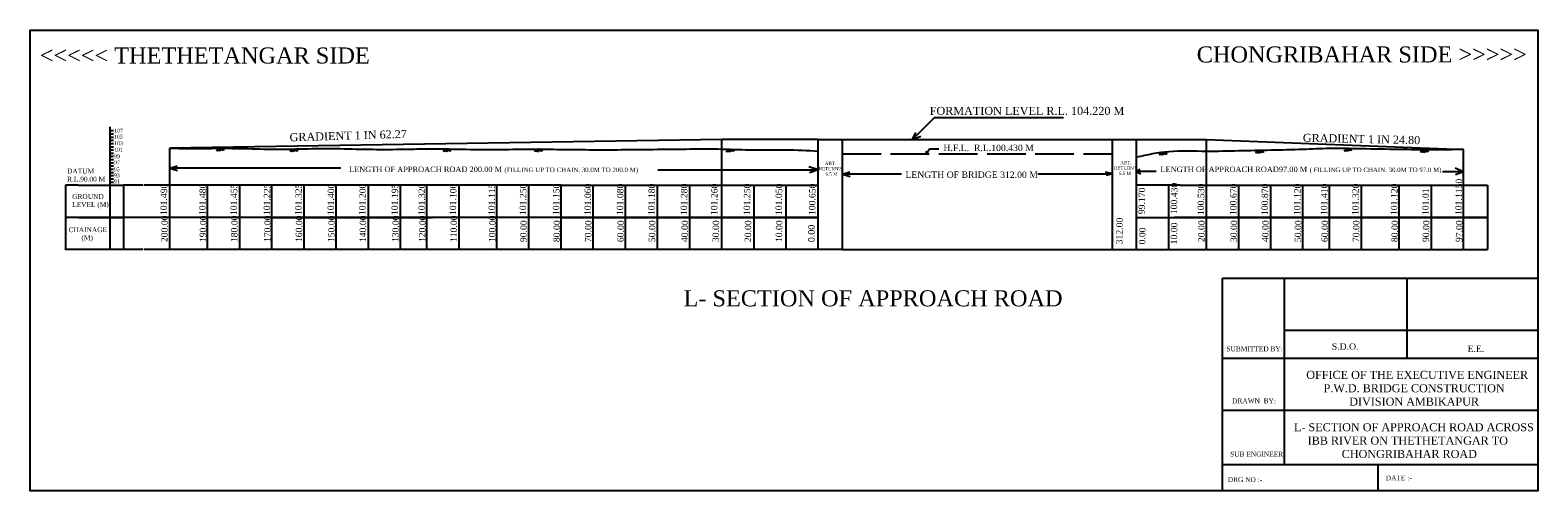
# Model space of a CAD drawing. Header units: inches. Extents: x 315 to 4734, y -272 to -69.
import ezdxf

# ---------------------------------------------------------------- set-up
doc = ezdxf.new("R2010")
doc.units = ezdxf.units.IN
doc.header["$MEASUREMENT"] = 0
doc.linetypes.add('ACAD_ISO02W100', pattern=[15, 12, -3])

msp = doc.modelspace()

# ---------------------------------------------------------------- linework, layer by layer
for p, q in [((595.87, -96.69), (589.17, -103.44)), ((636.17, -96.69), (595.87, -96.69)), ((339.64, -107.66), (339.64, -99.53)), ((339.64, -100.66), (340.64, -100.66)), ((339.64, -101.66), (340.64, -101.66)), ((339.64, -102.66), (340.64, -102.66)), ((339.64, -102.66), (340.64, -102.66)), ((589.17, -103.44), (590.17, -101.25)), ((589.17, -103.44), (591.78, -102.36)), ((339.64, -103.66), (340.64, -103.66)), ((339.64, -104.66), (340.64, -104.66)), ((339.64, -104.66), (340.64, -104.66)), ((339.64, -105.66), (340.64, -105.66)), ((339.64, -106.66), (340.64, -106.66)), ((339.64, -106.66), (340.64, -106.66)), ((339.64, -117.66), (339.64, -107.66)), ((339.64, -107.66), (340.64, -107.66)), ((567.36, -106.8), (567.36, -105.39)), ((567.36, -117.66), (567.36, -106.8)), ((593.43, -107.91), (594.4, -106.33)), ((593.43, -107.91), (593.53, -107.08)), ((593.43, -107.91), (594.18, -107.5)), ((594.4, -106.33), (597.32, -106.33)), ((651.35, -106.8), (651.35, -105.39)), ((651.36, -107.52), (651.35, -106.8)), ((651.36, -137.66), (651.36, -107.52)), ((658.86, -113.4), (658.86, -105.39)), ((658.86, -137.66), (658.86, -106.8)), ((339.64, -108.66), (340.64, -108.66)), ((339.64, -108.66), (340.64, -108.66)), ((339.64, -109.66), (340.64, -109.66)), ((339.64, -110.66), (340.64, -110.66)), ((339.64, -110.66), (340.64, -110.66)), ((339.64, -111.66), (340.64, -111.66)), ((358.16, -112.36), (360.47, -111.64)), ((411.39, -112.35), (358.16, -112.36)), ((358.16, -112.36), (360.58, -113.04)), ((559.86, -112.87), (556.86, -111.95)), ((339.64, -112.66), (340.64, -112.66)), ((339.64, -112.66), (340.64, -112.66)), ((339.64, -113.66), (340.64, -113.66)), ((339.64, -115.66), (339.64, -114.66)), ((339.64, -114.66), (340.64, -114.66)), ((339.64, -114.66), (340.64, -114.66)), ((339.64, -116.66), (339.64, -115.66)), ((339.64, -115.66), (340.64, -115.66)), ((339.64, -117.66), (339.64, -116.66)), ((339.64, -116.66), (340.64, -116.66)), ((509.97, -112.87), (559.86, -112.87)), ((559.86, -112.87), (557.07, -113.85)), ((567.36, -114.24), (569.67, -113.52)), ((585.73, -114.24), (567.36, -114.24)), ((567.36, -114.24), (569.78, -114.92)), ((628.16, -114.13), (651.36, -114.13)), ((651.36, -114.13), (649.23, -113.58)), ((651.36, -114.13), (649.36, -114.63)), ((658.86, -113.4), (659.99, -112.68)), ((664.91, -113.4), (658.86, -113.4)), ((658.86, -113.4), (660.1, -114.08)), ((329.64, -117.66), (325.67, -117.66)), ((325.67, -117.66), (325.67, -137.54)), ((329.64, -117.66), (339.64, -117.66)), ((339.64, -127.66), (339.64, -117.66)), ((339.64, -127.66), (339.64, -117.66)), ((339.64, -127.66), (339.64, -117.66)), ((339.64, -127.66), (339.64, -117.66)), ((339.64, -127.66), (339.64, -117.66)), ((358.16, -137.66), (358.16, -117.66)), ((369.9, -137.66), (369.9, -117.66)), ((379.9, -137.66), (379.9, -117.66)), ((389.9, -127.66), (389.9, -117.66)), ((389.9, -127.66), (389.9, -117.66)), ((389.9, -127.66), (389.9, -117.66)), ((389.9, -137.66), (389.9, -117.66)), ((399.9, -137.66), (399.9, -117.66)), ((409.9, -137.66), (409.9, -117.66)), ((419.9, -127.66), (419.9, -117.66)), ((419.9, -127.66), (419.9, -117.66)), ((419.9, -127.66), (419.9, -117.66)), ((429.9, -127.66), (429.9, -117.66)), ((429.9, -127.66), (429.9, -117.66)), ((429.9, -127.66), (429.9, -117.66)), ((438.11, -137.66), (438.11, -117.66)), ((448.11, -137.66), (448.11, -117.66)), ((479.86, -117.66), (455.26, -117.66)), ((459.86, -137.66), (459.86, -117.66)), ((469.86, -137.66), (469.86, -117.66)), ((479.86, -127.66), (479.86, -117.66)), ((479.86, -117.66), (489.86, -117.66)), ((479.86, -127.66), (479.86, -117.66)), ((479.86, -127.66), (479.86, -117.66)), ((479.86, -137.66), (479.86, -117.66)), ((489.86, -117.66), (499.86, -117.66)), ((489.86, -137.66), (489.86, -117.66)), ((499.86, -117.66), (509.86, -117.66)), ((499.86, -137.66), (499.86, -117.66)), ((509.86, -127.66), (509.86, -117.66)), ((509.86, -117.66), (519.86, -117.66)), ((509.86, -127.66), (509.86, -117.66)), ((509.86, -127.66), (509.86, -117.66)), ((519.86, -127.66), (519.86, -117.66)), ((519.86, -117.66), (529.86, -117.66)), ((519.86, -127.66), (519.86, -117.66)), ((519.86, -127.66), (519.86, -117.66)), ((529.86, -127.66), (529.86, -117.66)), ((529.86, -117.66), (539.86, -117.66)), ((529.86, -127.66), (529.86, -117.66)), ((529.86, -127.66), (529.86, -117.66)), ((539.86, -127.66), (539.86, -117.66)), ((539.86, -117.66), (549.86, -117.66)), ((539.86, -127.66), (539.86, -117.66)), ((539.86, -127.66), (539.86, -117.66)), ((549.86, -127.66), (549.86, -117.66)), ((549.86, -117.66), (559.86, -117.66)), ((549.86, -127.66), (549.86, -117.66)), ((559.86, -127.66), (559.86, -117.66)), ((567.36, -127.66), (567.36, -117.66)), ((672.36, -117.66), (658.86, -117.66)), ((668.86, -137.66), (668.86, -117.66)), ((672.36, -117.66), (678.36, -117.66)), ((678.36, -117.66), (687.36, -117.66)), ((678.36, -117.66), (678.36, -117.66)), ((680.61, -137.66), (680.61, -117.66)), ((687.36, -117.66), (697.36, -117.66)), ((690.61, -137.66), (690.61, -117.66)), ((697.36, -117.66), (707.36, -117.66)), ((700.61, -127.66), (700.61, -117.66)), ((700.61, -127.66), (700.61, -117.66)), ((700.61, -127.66), (700.61, -117.66)), ((707.36, -117.66), (717.36, -117.66)), ((710.61, -127.66), (710.61, -117.66)), ((710.61, -127.66), (710.61, -117.66)), ((710.61, -127.66), (710.61, -117.66)), ((717.36, -117.66), (727.36, -117.66)), ((718.82, -137.66), (718.82, -117.66)), ((727.36, -117.66), (737.36, -117.66)), ((728.82, -137.66), (728.82, -117.66)), ((737.36, -117.66), (747.36, -117.66)), ((740.56, -137.66), (740.56, -117.66)), ((742.36, -117.66), (743.86, -117.66)), ((747.36, -117.66), (757.36, -117.66)), ((750.56, -137.66), (750.56, -117.66)), ((757.36, -117.66), (767.36, -117.66)), ((760.56, -127.66), (760.56, -117.66)), ((760.56, -127.66), (760.56, -117.66)), ((760.56, -127.66), (760.56, -117.66)), ((760.56, -137.66), (760.56, -117.66)), ((767.36, -117.66), (767.96, -117.66)), ((567.36, -137.66), (567.36, -125.53)), ((329.64, -127.66), (325.67, -127.66)), ((339.64, -127.66), (329.64, -127.66)), ((329.64, -127.66), (339.64, -127.66)), ((343.74, -127.66), (339.64, -127.66)), ((339.64, -137.66), (339.64, -127.66)), ((339.64, -127.66), (343.74, -127.66)), ((339.64, -137.66), (339.64, -127.66)), ((339.64, -137.66), (339.64, -127.66)), ((339.64, -137.66), (339.64, -127.66)), ((389.9, -127.66), (365.94, -127.66)), ((399.9, -127.66), (389.9, -127.66)), ((389.9, -137.66), (389.9, -127.66)), ((389.9, -127.66), (399.9, -127.66)), ((389.9, -137.66), (389.9, -127.66)), ((389.9, -137.66), (389.9, -127.66)), ((409.9, -127.66), (399.9, -127.66)), ((399.9, -127.66), (409.9, -127.66)), ((419.9, -127.66), (409.9, -127.66)), ((409.9, -127.66), (419.9, -127.66)), ((429.9, -127.66), (419.9, -127.66)), ((419.9, -137.66), (419.9, -127.66)), ((419.9, -127.66), (429.9, -127.66)), ((419.9, -137.66), (419.9, -127.66)), ((419.9, -137.66), (419.9, -127.66)), ((439.9, -127.66), (429.9, -127.66)), ((429.9, -137.66), (429.9, -127.66)), ((429.9, -127.66), (439.9, -127.66)), ((429.9, -137.66), (429.9, -127.66)), ((429.9, -137.66), (429.9, -127.66)), ((479.86, -127.66), (455.9, -127.66)), ((489.86, -127.66), (479.86, -127.66)), ((479.86, -137.66), (479.86, -127.66)), ((479.86, -127.66), (489.86, -127.66)), ((479.86, -137.66), (479.86, -127.66)), ((479.86, -137.66), (479.86, -127.66)), ((499.86, -127.66), (489.86, -127.66)), ((489.86, -127.66), (499.86, -127.66)), ((509.86, -127.66), (499.86, -127.66)), ((499.86, -127.66), (509.86, -127.66)), ((519.86, -127.66), (509.86, -127.66)), ((509.86, -137.66), (509.86, -127.66)), ((509.86, -127.66), (519.86, -127.66)), ((509.86, -137.66), (509.86, -127.66)), ((509.86, -137.66), (509.86, -127.66)), ((529.86, -127.66), (519.86, -127.66)), ((519.86, -137.66), (519.86, -127.66)), ((519.86, -127.66), (529.86, -127.66)), ((519.86, -137.66), (519.86, -127.66)), ((519.86, -137.66), (519.86, -127.66)), ((539.86, -127.66), (529.86, -127.66)), ((529.86, -137.66), (529.86, -127.66)), ((529.86, -127.66), (539.86, -127.66)), ((529.86, -137.66), (529.86, -127.66)), ((529.86, -137.66), (529.86, -127.66)), ((549.86, -127.66), (539.86, -127.66)), ((539.86, -137.66), (539.86, -127.66)), ((539.86, -127.66), (549.86, -127.66)), ((539.86, -137.66), (539.86, -127.66)), ((539.86, -137.66), (539.86, -127.66)), ((559.86, -127.66), (549.86, -127.66)), ((549.86, -137.66), (549.86, -127.66)), ((549.86, -127.66), (559.86, -127.66)), ((549.86, -137.66), (549.86, -127.66)), ((559.86, -137.66), (559.86, -127.66)), ((658.86, -127.66), (672.36, -127.66)), ((680.61, -127.66), (670.61, -127.66)), ((670.61, -127.66), (680.61, -127.66)), ((672.36, -127.66), (697.36, -127.66)), ((690.61, -127.66), (680.61, -127.66)), ((680.61, -127.66), (690.61, -127.66)), ((700.61, -127.66), (690.61, -127.66)), ((690.61, -127.66), (700.61, -127.66)), ((697.36, -127.66), (697.36, -127.66)), ((697.36, -127.66), (767.36, -127.66)), ((710.61, -127.66), (700.61, -127.66)), ((700.61, -137.66), (700.61, -127.66)), ((700.61, -127.66), (710.61, -127.66)), ((700.61, -137.66), (700.61, -127.66)), ((700.61, -137.66), (700.61, -127.66)), ((707.36, -127.66), (707.36, -127.66)), ((720.61, -127.66), (710.61, -127.66)), ((710.61, -137.66), (710.61, -127.66)), ((710.61, -127.66), (720.61, -127.66)), ((710.61, -137.66), (710.61, -127.66)), ((710.61, -137.66), (710.61, -127.66)), ((717.36, -127.66), (717.36, -127.66)), ((727.36, -127.66), (727.36, -127.66)), ((760.56, -127.66), (736.6, -127.66)), ((737.36, -127.66), (737.36, -127.66)), ((747.36, -127.66), (747.36, -127.66)), ((757.36, -127.66), (757.36, -127.66)), ((767.96, -127.66), (760.56, -127.66)), ((760.56, -137.66), (760.56, -127.66)), ((760.56, -127.66), (767.96, -127.66)), ((760.56, -137.66), (760.56, -127.66)), ((760.56, -137.66), (760.56, -127.66)), ((767.36, -127.66), (767.36, -127.66)), ((767.36, -127.66), (767.36, -127.66)), ((767.36, -127.66), (767.96, -127.66)), ((325.67, -137.66), (325.67, -137.54)), ((329.64, -137.66), (325.67, -137.66)), ((339.64, -137.66), (329.64, -137.66)), ((343.74, -137.66), (339.64, -137.66)), ((459.86, -137.66), (455.9, -137.66)), ((469.86, -137.66), (459.86, -137.66)), ((479.86, -137.66), (469.86, -137.66)), ((469.86, -137.66), (469.86, -137.66)), ((489.86, -137.66), (479.86, -137.66)), ((489.86, -137.66), (479.86, -137.66)), ((499.86, -137.66), (489.86, -137.66)), ((499.86, -137.66), (489.86, -137.66)), ((509.86, -137.66), (499.86, -137.66)), ((509.86, -137.66), (499.86, -137.66)), ((519.86, -137.66), (509.86, -137.66)), ((529.86, -137.66), (519.86, -137.66)), ((539.86, -137.66), (529.86, -137.66)), ((549.86, -137.66), (539.86, -137.66)), ((559.86, -137.66), (549.86, -137.66)), ((559.86, -137.66), (549.86, -137.66)), ((567.36, -137.66), (559.86, -137.66)), ((567.36, -137.66), (672.36, -137.66)), ((567.36, -137.66), (651.36, -137.66)), ((651.36, -137.66), (658.86, -137.66)), ((658.86, -137.66), (663.86, -137.66)), ((663.86, -137.66), (668.86, -137.66)), ((668.86, -137.66), (673.86, -137.66)), ((672.36, -137.66), (678.36, -137.66)), ((672.36, -137.66), (679.86, -137.66)), ((673.86, -137.66), (678.36, -137.66)), ((678.36, -137.66), (687.36, -137.66)), ((678.36, -137.66), (682.86, -137.66)), ((682.86, -137.66), (687.36, -137.66)), ((687.36, -137.66), (697.36, -137.66)), ((687.36, -137.66), (692.36, -137.66)), ((697.36, -137.66), (707.36, -137.66)), ((706.36, -137.66), (767.36, -137.66)), ((706.36, -137.66), (767.36, -137.66)), ((706.36, -137.66), (727.36, -137.66)), ((707.36, -137.66), (717.36, -137.66)), ((717.36, -137.66), (727.36, -137.66)), ((727.36, -137.66), (737.36, -137.66)), ((737.36, -137.66), (747.36, -137.66)), ((747.36, -137.66), (757.36, -137.66)), ((757.36, -137.66), (767.36, -137.66)), ((767.36, -137.66), (767.96, -137.66)), ((704.81, -146.64), (704.81, -204.58)), ((742.9, -146.64), (742.9, -171.53)), ((704.81, -162.74), (783.66, -162.74)), ((685.59, -171.53), (783.66, -171.53)), ((742.9, -174.15), (742.9, -174.15)), ((685.59, -187.69), (783.66, -187.69)), ((685.59, -212.83), (685.59, -204.58)), ((685.59, -204.58), (783.66, -204.59)), ((733.85, -204.58), (733.85, -212.83))]:
    msp.add_line(p, q)
at = {"linetype": 'Continuous'}
for p, q in [((529.86, -103.44), (358.16, -106.17)), ((358.16, -117.66), (358.16, -106.17)), ((559.86, -103.44), (529.86, -103.44)), ((559.86, -103.44), (658.86, -103.44)), ((559.86, -117.66), (559.86, -103.44)), ((559.86, -103.44), (660.98, -103.44)), ((559.86, -117.66), (559.86, -107.01)), ((559.86, -117.66), (559.86, -107.01)), ((567.36, -105.39), (567.36, -103.44)), ((651.35, -105.39), (651.35, -103.44)), ((658.86, -105.39), (658.86, -103.44)), ((658.86, -103.44), (680.61, -103.44)), ((658.86, -117.66), (658.86, -106.8)), ((680.61, -103.44), (760.56, -106.55)), ((680.61, -117.66), (680.61, -103.44)), ((760.56, -117.66), (760.56, -106.55)), ((760.56, -117.66), (760.56, -106.55)), ((760.56, -106.55), (760.56, -106.55)), ((658.86, -117.66), (658.86, -108.93)), ((658.86, -117.66), (658.86, -108.93)), ((658.86, -117.66), (658.86, -110.99)), ((760.56, -113.44), (757.95, -112.4)), ((760.56, -113.44), (754.02, -113.44)), ((760.56, -113.44), (758.06, -114.43)), ((760.56, -117.66), (760.56, -113.44)), ((339.64, -117.66), (343.74, -117.66)), ((343.74, -117.66), (343.74, -137.66)), ((349.64, -117.66), (343.74, -117.66)), ((349.78, -117.66), (349.64, -117.66)), ((432.55, -117.66), (350.02, -117.66)), ((455.26, -117.66), (432.55, -117.66)), ((767.96, -117.66), (767.96, -137.66)), ((349.64, -127.66), (343.74, -127.66)), ((365.94, -127.66), (349.64, -127.66)), ((455.9, -127.66), (432.55, -127.66)), ((736.6, -127.66), (713.25, -127.66)), ((349.64, -137.66), (343.74, -137.66)), ((349.78, -137.66), (349.64, -137.66)), ((432.55, -137.66), (350.02, -137.66)), ((455.9, -137.66), (432.55, -137.66))]:
    msp.add_line(p, q, dxfattribs=at)
at = {"color": 16}
for p, q in [((373.75, -106.17), (372.52, -106.92)), ((374.11, -106.18), (372.91, -106.96)), ((374.43, -106.18), (373.3, -106.92)), ((373.64, -106.97), (374.62, -106.19)), ((373.75, -106.17), (374.14, -106.95)), ((374.11, -106.18), (374.37, -106.8)), ((374.43, -106.18), (374.7, -106.91)), ((374.62, -106.19), (375, -106.87)), ((396.67, -106.38), (395.44, -107.12)), ((397.03, -106.38), (395.83, -107.16)), ((397.35, -106.39), (396.22, -107.13)), ((396.56, -107.17), (397.54, -106.39)), ((396.67, -106.38), (397.06, -107.16)), ((397.03, -106.38), (397.29, -107)), ((397.35, -106.39), (397.62, -107.11)), ((397.54, -106.39), (397.92, -107.07)), ((444.32, -106.37), (443.09, -107.12)), ((444.68, -106.38), (443.48, -107.16)), ((445, -106.38), (443.87, -107.12)), ((444.21, -107.17), (445.19, -106.39)), ((444.32, -106.37), (444.71, -107.15)), ((444.68, -106.38), (444.94, -107)), ((445, -106.38), (445.27, -107.11)), ((445.19, -106.39), (445.57, -107.07)), ((472.72, -106.42), (471.49, -107.16)), ((473.08, -106.42), (471.88, -107.2)), ((473.4, -106.43), (472.27, -107.17)), ((472.61, -107.22), (473.59, -106.43)), ((472.72, -106.42), (473.11, -107.2)), ((473.08, -106.42), (473.34, -107.05)), ((473.4, -106.43), (473.67, -107.15)), ((473.59, -106.43), (473.97, -107.11)), ((532.35, -106.47), (531.13, -107.22)), ((532.71, -106.48), (531.51, -107.26)), ((533.04, -106.48), (531.91, -107.22)), ((532.25, -107.27), (533.23, -106.48)), ((532.35, -106.47), (532.74, -107.25)), ((532.71, -106.48), (532.97, -107.1)), ((533.04, -106.48), (533.31, -107.21)), ((533.23, -106.48), (533.61, -107.16)), ((667.05, -107.43), (665.82, -108.18)), ((667.41, -107.44), (666.21, -108.22)), ((667.73, -107.44), (666.6, -108.18)), ((666.94, -108.23), (667.92, -107.44)), ((667.05, -107.43), (667.44, -108.21)), ((667.41, -107.44), (667.67, -108.06)), ((667.73, -107.44), (668, -108.17)), ((667.92, -107.44), (668.3, -108.12)), ((697, -106.86), (695.78, -107.61)), ((697.36, -106.87), (696.16, -107.65)), ((697.68, -106.87), (696.55, -107.61)), ((696.89, -107.66), (697.87, -106.88)), ((697, -106.86), (697.39, -107.64)), ((697.36, -106.87), (697.62, -107.49)), ((697.68, -106.87), (697.95, -107.6)), ((697.87, -106.88), (698.25, -107.56)), ((724.49, -106.26), (723.27, -107.01)), ((724.85, -106.27), (723.65, -107.05)), ((725.17, -106.27), (724.04, -107.01)), ((724.38, -107.06), (725.36, -106.28)), ((724.49, -106.26), (724.88, -107.04)), ((724.85, -106.27), (725.11, -106.89)), ((725.17, -106.27), (725.44, -107)), ((725.36, -106.28), (725.74, -106.96)), ((748.27, -106.64), (747.05, -107.39)), ((748.64, -106.65), (747.44, -107.43)), ((748.96, -106.66), (747.83, -107.4)), ((748.17, -107.44), (749.15, -106.66)), ((748.27, -106.64), (748.67, -107.43)), ((748.64, -106.65), (748.9, -107.27)), ((748.96, -106.66), (749.23, -107.38)), ((749.15, -106.66), (749.53, -107.34))]:
    msp.add_line(p, q, dxfattribs=at)
at = {"color": 3, "linetype": 'Continuous'}
msp.add_line((529.86, -117.66), (529.86, -103.44), dxfattribs=at)
at = {"color": 5, "linetype": 'ACAD_ISO02W100'}
msp.add_line((567.36, -107.91), (651.54, -107.91), dxfattribs=at)
at = {"linetype": 'Continuous'}
msp.add_lwpolyline([(783.66, -212.83), (314.71, -212.83), (314.71, -69.37), (783.66, -69.37)], close=True, dxfattribs=at)
msp.add_lwpolyline([(685.59, -146.64), (783.66, -146.64), (783.66, -212.83), (685.59, -212.83)], close=True)
at = {"color": 26, "linetype": 'Continuous'}
for points in [[(358.16, -106.17), (369.9, -106.18), (379.9, -106.21), (389.9, -106.44), (399.9, -106.31), (409.9, -106.26), (419.9, -106.46), (429.9, -106.47), (438.11, -106.34), (459.86, -106.55), (469.86, -106.41), (479.86, -106.51), (489.86, -106.6), (499.86, -106.58), (509.86, -106.48), (519.86, -106.38), (529.86, -106.4), (539.86, -106.66), (549.86, -106.61), (559.86, -107.01)], [(760.56, -106.55), (750.56, -106.65), (740.56, -106.54), (728.82, -106.34), (718.82, -106.25), (710.61, -106.54), (700.61, -106.79), (690.61, -106.99), (680.61, -107.13), (668.86, -107.23), (658.86, -108.93)]]:
    msp.add_spline(points, degree=3, dxfattribs=at)

# ---------------------------------------------------------------- texts
for s, insert, char_height, width, attachment_point in [('{\\fTimes New Roman|b0|i0|c186|p18;<<<<< THETHETANGAR SIDE}', (317.67, -74.77), 5, 121.447, 1), ('{\\fTimes New Roman|b0|i0|c186|p18;CHONGRIBAHAR SIDE >>>>>}', (677.56, -74.44), 5, 128.1408, 1), ('{\\fTimes New Roman|b0|i0|c186|p18;\\H0.85x;LENGTH OF APPROACH ROAD\\fTimes New Roman|b0|i0|c0|p18; 200\\fTimes New Roman|b0|i0|c186|p18;.00 M\\H1.176x; \\H0.7x;(FILLING UP TO CHAIN. 30.0M TO 200.0 M)}', (413.88, -111.87), 2, 134.0099, 1), ("{\\fTimes New Roman|b0|i0|c186|p18;     ABT.\\PRETURN'S\\P\\H1.5x;   \\H0.6667x; 6.5 M}", (560.02, -112.54), 1, 8.5196, 4), ("{\\fTimes New Roman|b0|i0|c186|p18;     ABT.\\PRETURN'S\\P    6.5 M}", (651.87, -110.11), 1, 6.3705, 1), ('{\\fTimes New Roman|b0|i0|c186|p18;CHAINAGE\\P       (M)}', (326.65, -130.77), 1.5, 11.6349, 1), ('{\\fTimes New Roman|b0|i0|c186|p18;L- SECTION OF APPROACH ROAD}', (517.93, -150.37), 5, 116.0284, 1), ('{\\fTimes New Roman|b0|i0|c186|p18;    L- SECTION OF APPROACH ROAD ACROSS \\PIBB RIVER ON THETHETANGAR TO\\P CHONGRIBAHAR ROAD}', (743.22, -191.75), 2.5, 100.2727, 2)]:
    msp.add_mtext(s, dxfattribs=dict(insert=insert, char_height=char_height, width=width, attachment_point=attachment_point))
for s, insert, char_height, attachment_point in [('{\\fTimes New Roman|b0|i0|c186|p18;FORMATION LEVEL R.L. 104.220 M}', (594.51, -93.26), 2.5, 1), ('{\\fTimes New Roman|b0|i0|c186|p18;105}', (340.74, -101.97), 1.2, 1), ('{\\fTimes New Roman|b0|i0|c186|p18;107}', (340.81, -100.09), 1.2, 1), ('{\\fTimes New Roman|b0|i0|c186|p18;101}', (340.79, -106), 1.2, 1), ('{\\fTimes New Roman|b0|i0|c186|p18;103}', (340.82, -103.98), 1.2, 1), ('{\\fTimes New Roman|b0|i0|c186|p18;H.F.L.  R.L.100.430 M}', (598.78, -105.03), 2, 1), ('{\\fTimes New Roman|b0|i0|c186|p18;DATUM\\PR.L.90.00 M}', (326.21, -112.51), 1.5, 1), ('{\\fTimes New Roman|b0|i0|c186|p18;95}', (340.71, -112.14), 1.2, 1), ('{\\fTimes New Roman|b0|i0|c186|p18;97}', (340.77, -109.97), 1.2, 1), ('{\\fTimes New Roman|b0|i0|c186|p18;99}', (340.79, -108.07), 1.2, 1), ('{\\fTimes New Roman|b0|i0|c186|p18;\\H0.85x;LENGTH OF APPROACH ROAD\\fTimes New Roman|b0|i0|c0|p18;97\\fTimes New Roman|b0|i0|c186|p18;.00 M\\H1.176x; \\H0.7x;( FILLING UP TO CHAIN. 30.0M TO 97.0 M)}', (666.26, -111.87), 2, 1), ('{\\fTimes New Roman|b0|i0|c186|p18;91}', (340.73, -115.85), 1.2, 1), ('{\\fTimes New Roman|b0|i0|c186|p18;93}', (340.75, -113.98), 1.2, 1), ('{\\fTimes New Roman|b0|i0|c186|p18;LENGTH OF BRIDGE 312.00 M}', (586.95, -113.38), 2, 1), ('{\\fTimes New Roman|b0|i0|c186|p18;GROUND\\PLEVEL (M)}', (327.78, -120.41), 1.5, 1), ('{\\fTimes New Roman|b0|i0|c186|p18;SUBMITTED BY:}', (686.82, -167.87), 1.5, 1), ('{\\fTimes New Roman|b0|i0|c186|p18;      \\H1.333x;  S.D.O.}', (714.62, -166.86), 1.5, 1), ('{\\fTimes New Roman|b0|i0|c186|p18;   \\H1.333x;     E.E.}', (756.31, -167.58), 1.5, 1), ('{\\fTimes New Roman|b0|i0|c186|p18;  OFFICE OF THE EXECUTIVE ENGINEER\\PP.W.D. BRIDGE CONSTRUCTION \\PDIVISION AMBIKAPUR}', (745.19, -175.45), 2.5, 2), ('{\\fTimes New Roman|b0|i0|c186|p18;    DRAWN  BY:}', (686.29, -184.05), 1.5, 1), ('{\\fTimes New Roman|b0|i0|c186|p18;  SUB ENGINEER}', (686.82, -200.64), 1.5, 1), ('{\\fTimes New Roman|b0|i0|c186|p18;  DRG NO :-}', (686.08, -208.58), 1.5, 1), ('{\\fTimes New Roman|b0|i0|c186|p18;    DATE :-}', (734.08, -208.04), 1.5, 1)]:
    msp.add_mtext(s, dxfattribs=dict(insert=insert, char_height=char_height, attachment_point=attachment_point))
at = {"char_height": 2.5, "attachment_point": 1}
for s, insert, rotation in [('{\\fTimes New Roman|b0|i0|c186|p18;GRADIENT 1 IN 62.27}', (395.37, -101.49), 1.6869), ('{\\fTimes New Roman|b0|i0|c186|p18;GRADIENT 1 IN 24.80}', (710.61, -101.62), 358.791)]:
    msp.add_mtext(s, dxfattribs=dict(at, insert=insert, rotation=rotation))
at = {"char_height": 2, "width": 0.9066, "attachment_point": 1, "rotation": 89.1795}
for s, insert in [('{\\fTimes New Roman|b0|i0|c186|p18;100.430}', (669.44, -126.68)), ('{\\fTimes New Roman|b0|i0|c186|p18;101.1150}', (757.96, -126.95)), ('{\\fTimes New Roman|b0|i0|c186|p18;101.490}', (355.21, -126.95)), ('{\\fTimes New Roman|b0|i0|c186|p18;101.480}', (367.25, -126.95)), ('{\\fTimes New Roman|b0|i0|c186|p18;101.455}', (376.99, -126.95)), ('{\\fTimes New Roman|b0|i0|c186|p18;101.225}', (387.3, -126.95)), ('{\\fTimes New Roman|b0|i0|c186|p18;101.325}', (397.1, -126.95)), ('{\\fTimes New Roman|b0|i0|c186|p18;101.400}', (407.17, -126.95)), ('{\\fTimes New Roman|b0|i0|c186|p18;101.200}', (416.98, -126.95)), ('{\\fTimes New Roman|b0|i0|c186|p18;101.195}', (427.06, -126.95)), ('{\\fTimes New Roman|b0|i0|c186|p18;101.320}', (435.43, -126.95)), ('{\\fTimes New Roman|b0|i0|c186|p18;101.100}', (445.16, -126.95)), ('{\\fTimes New Roman|b0|i0|c186|p18;101.115}', (457.2, -126.95)), ('{\\fTimes New Roman|b0|i0|c186|p18;101.250}', (466.95, -126.95)), ('{\\fTimes New Roman|b0|i0|c186|p18;101.150}', (477.25, -126.95)), ('{\\fTimes New Roman|b0|i0|c186|p18;101.060}', (487.06, -126.95)), ('{\\fTimes New Roman|b0|i0|c186|p18;101.080}', (497.13, -126.95)), ('{\\fTimes New Roman|b0|i0|c186|p18;101.180}', (506.93, -126.95)), ('{\\fTimes New Roman|b0|i0|c186|p18;101.280}', (517.02, -126.95)), ('{\\fTimes New Roman|b0|i0|c186|p18;101.260}', (526.42, -126.95)), ('{\\fTimes New Roman|b0|i0|c186|p18;101.250}', (536.61, -126.95)), ('{\\fTimes New Roman|b0|i0|c186|p18;101.050}', (546.51, -126.95)), ('{\\fTimes New Roman|b0|i0|c186|p18;100.650}', (556.9, -126.95)), ('{\\fTimes New Roman|b0|i0|c186|p18;99.170}', (659.42, -126.68)), ('{\\fTimes New Roman|b0|i0|c186|p18;100.530}', (677.81, -126.95)), ('{\\fTimes New Roman|b0|i0|c186|p18;100.670}', (687.88, -126.95)), ('{\\fTimes New Roman|b0|i0|c186|p18;100.870}', (697.68, -126.95)), ('{\\fTimes New Roman|b0|i0|c186|p18;101.120}', (707.77, -126.95)), ('{\\fTimes New Roman|b0|i0|c186|p18;101.410}', (716.14, -126.95)), ('{\\fTimes New Roman|b0|i0|c186|p18;101.320}', (725.87, -126.95)), ('{\\fTimes New Roman|b0|i0|c186|p18;101.120}', (737.91, -126.95)), ('{\\fTimes New Roman|b0|i0|c186|p18;101.01}', (747.66, -126.95)), ('{\\fTimes New Roman|b0|i0|c186|p18;200.00}', (355.42, -135.37)), ('{\\fTimes New Roman|b0|i0|c186|p18;190.00}', (367.42, -135.37)), ('{\\fTimes New Roman|b0|i0|c186|p18;180.00}', (377.16, -135.37)), ('{\\fTimes New Roman|b0|i0|c186|p18;170.00}', (387.47, -135.37)), ('{\\fTimes New Roman|b0|i0|c186|p18;160.00}', (397.27, -135.37)), ('{\\fTimes New Roman|b0|i0|c186|p18;150.00}', (407.34, -135.37)), ('{\\fTimes New Roman|b0|i0|c186|p18;140.00}', (417.15, -135.37)), ('{\\fTimes New Roman|b0|i0|c186|p18;130.00}', (427.29, -135.37)), ('{\\fTimes New Roman|b0|i0|c186|p18;120.00}', (435.63, -135.37)), ('{\\fTimes New Roman|b0|i0|c186|p18;110.00}', (445.38, -135.37)), ('{\\fTimes New Roman|b0|i0|c186|p18;100.00}', (457.38, -135.37)), ('{\\fTimes New Roman|b0|i0|c186|p18;90.00}', (467.12, -135.37)), ('{\\fTimes New Roman|b0|i0|c186|p18;80.00}', (477.43, -135.37)), ('{\\fTimes New Roman|b0|i0|c186|p18;70.00}', (487.23, -135.37)), ('{\\fTimes New Roman|b0|i0|c186|p18;60.00}', (497.3, -135.37)), ('{\\fTimes New Roman|b0|i0|c186|p18;50.00}', (507.1, -135.37)), ('{\\fTimes New Roman|b0|i0|c186|p18;40.00}', (517.25, -135.37)), ('{\\fTimes New Roman|b0|i0|c186|p18;30.00}', (526.92, -135.37)), ('{\\fTimes New Roman|b0|i0|c186|p18;20.00}', (536.93, -135.37)), ('{\\fTimes New Roman|b0|i0|c186|p18;10.00}', (546.59, -135.37)), ('{\\fArial|b0|i0|c1|p34;0.00}', (556.69, -135.37)), ('{\\fTimes New Roman|b0|i0|c186|p18;312.00}', (652.47, -136.06)), ('{\\fTimes New Roman|b0|i0|c186|p18;0.00}', (659.56, -136.08)), ('{\\fTimes New Roman|b0|i0|c186|p18;10.00}', (669.44, -136.06)), ('{\\fTimes New Roman|b0|i0|c186|p18;20.00}', (677.98, -135.37)), ('{\\fTimes New Roman|b0|i0|c186|p18;30.00}', (688.05, -135.37)), ('{\\fTimes New Roman|b0|i0|c186|p18;40.00}', (697.85, -135.37)), ('{\\fTimes New Roman|b0|i0|c186|p18;50.00}', (708, -135.37)), ('{\\fTimes New Roman|b0|i0|c186|p18;60.00}', (716.34, -135.37)), ('{\\fTimes New Roman|b0|i0|c186|p18;70.00}', (726.08, -135.37)), ('{\\fTimes New Roman|b0|i0|c186|p18;80.00}', (738.08, -135.37)), ('{\\fTimes New Roman|b0|i0|c186|p18;90.00}', (747.83, -135.37)), ('{\\fTimes New Roman|b0|i0|c186|p18;97.00}', (758.13, -135.37))]:
    msp.add_mtext(s, dxfattribs=dict(at, insert=insert))

doc.saveas('drawing.dxf')
